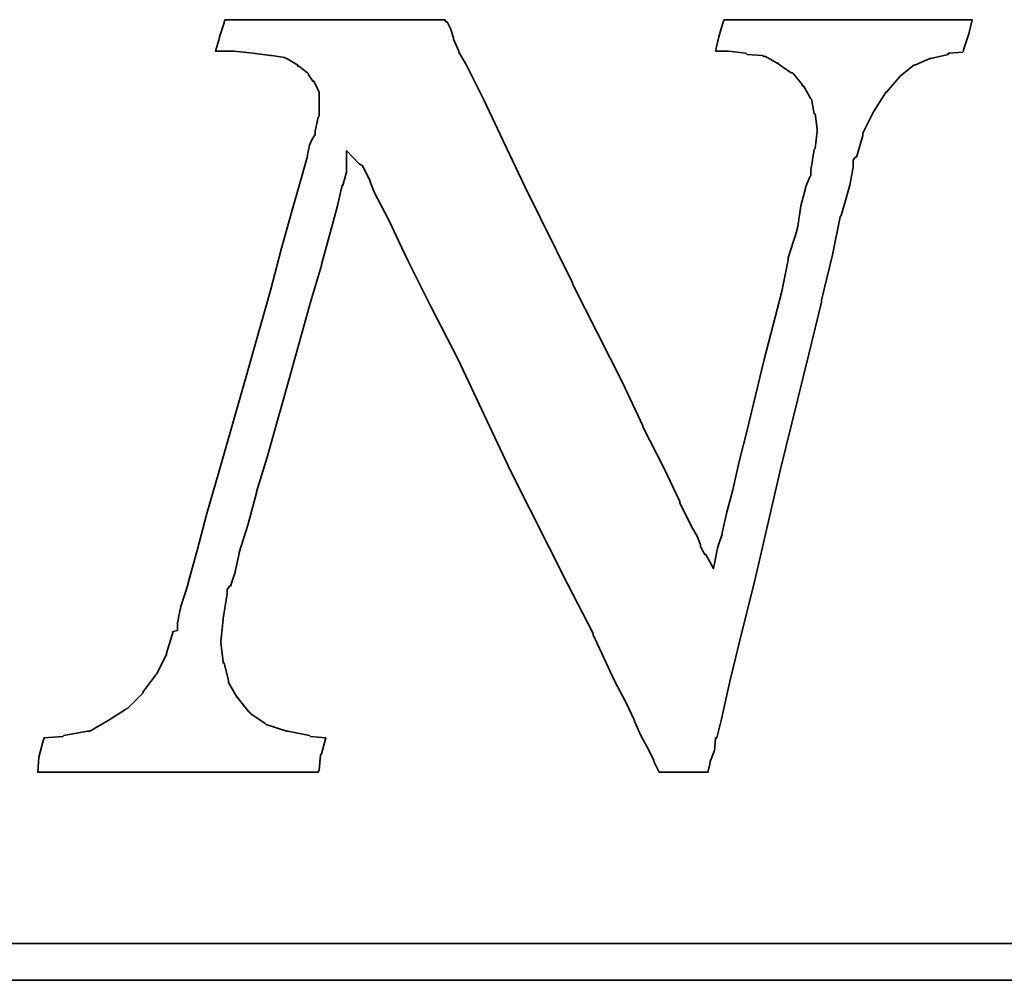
# Model space of a CAD drawing. Extents: x -237 to 233, y 63 to 161.
# Tile 47 of 49: x 208.07 to 210.85, y 109.81 to 112.53. Entities that reach past the tile are written whole.
import ezdxf

# ---------------------------------------------------------------- set-up
doc = ezdxf.new("R2010")
doc.units = 0
doc.header["$MEASUREMENT"] = 0
doc.layers.add('DIM', color=4, linetype='CONTINUOUS')
doc.layers.add('layer 1', color=7, linetype='CONTINUOUS')

# ---------------------------------------------------------------- blocks, each defined once
blk = doc.blocks.new('TBI MOTION logo(完整正式版)')
at = {"layer": 'layer 1', "color": 22, "lineweight": 35}
for points, knots in [([(58.92625, -7.91875), (58.92625, -7.91875), (58.58625, -7.89375), (58.58625, -7.89375), (58.58625, -7.89375), (58.58625, -7.89375), (58.56625, -7.87125), (58.56625, -7.87125), (58.56625, -7.87125), (58.56625, -7.87125), (58.08375, -7.77375), (58.08375, -7.77375), (58.08375, -7.77375), (58.08375, -7.77375), (58.06125, -7.77375), (58.06125, -7.77375), (58.06125, -7.77375), (58.06125, -7.77375), (57.62625, -7.63125), (57.62625, -7.63125), (57.62625, -7.63125), (57.62625, -7.63125), (57.60625, -7.63125), (57.60625, -7.63125), (57.60625, -7.63125), (57.60625, -7.63125), (57.58125, -7.60625), (57.58125, -7.60625), (57.58125, -7.60625), (57.58125, -7.60625), (57.26625, -7.38875), (57.26625, -7.38875), (57.26625, -7.38875), (57.26625, -7.38875), (57.24625, -7.36875), (57.24625, -7.36875), (57.24625, -7.36875), (57.24625, -7.36875), (57.22125, -7.34375), (57.22125, -7.34375), (57.22125, -7.34375), (57.22125, -7.34375), (56.98125, -7.05375), (56.98125, -7.05375), (56.98125, -7.05375), (56.98125, -7.05375), (56.98125, -7.02875), (56.98125, -7.02875), (56.98125, -7.02875), (56.98125, -7.02875), (56.95625, -7.02875), (56.95625, -7.02875), (56.95625, -7.02875), (56.95625, -7.02875), (56.76625, -6.69625), (56.76625, -6.69625), (56.76625, -6.69625), (56.76625, -6.69625), (56.76625, -6.67125), (56.76625, -6.67125), (56.76625, -6.67125), (56.76625, -6.67125), (56.76625, -6.64875), (56.76625, -6.64875), (56.76625, -6.64875), (56.76625, -6.64875), (56.67125, -6.26375), (56.67125, -6.26375), (56.67125, -6.26375), (56.67125, -6.26375), (56.64625, -6.26375), (56.64625, -6.26375), (56.64625, -6.26375), (56.64625, -6.26375), (56.64625, -6.23875), (56.64625, -6.23875), (56.64625, -6.23875), (56.64625, -6.23875), (56.59625, -5.80875), (56.59625, -5.80875), (56.59625, -5.80875), (56.59625, -5.80875), (56.59625, -5.78375), (56.59625, -5.78375), (56.59625, -5.78375), (56.59625, -5.78375), (56.64625, -5.30375), (56.64625, -5.30375), (56.64625, -5.30375), (56.64625, -5.30375), (56.64625, -5.27875), (56.64625, -5.27875), (56.64625, -5.27875), (56.64625, -5.27875), (56.74125, -4.72875), (56.74125, -4.72875), (56.74125, -4.72875), (56.74125, -4.72875), (56.74125, -4.67875), (56.74125, -4.67875), (56.74125, -4.67875), (56.74125, -4.67875), (56.74125, -4.63375), (56.74125, -4.63375), (56.74125, -4.63375), (56.74125, -4.63375), (56.79125, -4.55875), (56.79125, -4.55875), (56.79125, -4.55875), (56.79125, -4.55875), (56.81125, -4.55875), (56.81125, -4.55875), (56.81125, -4.55875), (56.81125, -4.55875), (56.91125, -4.27375), (56.91125, -4.27375), (56.91125, -4.27375), (56.91125, -4.27375), (57.00625, -3.83874), (57.00625, -3.83874), (57.00625, -3.83874), (57.00625, -3.83874), (57.00625, -3.81374), (57.00625, -3.81374), (57.00625, -3.81374), (57.00625, -3.81374), (57.19875, -3.21374), (57.19875, -3.21374), (57.19875, -3.21374), (57.19875, -3.21374), (57.38625, -2.49625), (57.38625, -2.49625), (57.38625, -2.49625), (57.38625, -2.49625), (57.38625, -2.47374), (57.38625, -2.47374), (57.38625, -2.47374), (57.38625, -2.47374), (57.62625, -1.70375), (57.62625, -1.70375), (57.62625, -1.70375), (57.62625, -1.70375), (58.10625, 0.00125), (58.10625, 0.00125), (58.10625, 0.00125), (58.10625, 0.00125), (58.58625, 1.72625), (58.58625, 1.72625), (58.58625, 1.72625), (58.58625, 1.72625), (58.82625, 2.54125), (58.82625, 2.54125), (58.82625, 2.54125), (58.82625, 2.54125), (58.82625, 2.56374), (58.82625, 2.56374), (58.82625, 2.56374), (58.82625, 2.56374), (59.02125, 3.26125), (59.02125, 3.26125), (59.02125, 3.26125), (59.02125, 3.26125), (59.18625, 3.86125), (59.18625, 3.86125), (59.18625, 3.86125), (59.18625, 3.86125), (59.28625, 4.31875), (59.28625, 4.31875), (59.28625, 4.31875), (59.28625, 4.31875), (59.30625, 4.31875), (59.30625, 4.31875), (59.30625, 4.31875), (59.30625, 4.31875), (59.30625, 4.34125), (59.30625, 4.34125), (59.30625, 4.34125), (59.30625, 4.34125), (59.38125, 4.60625), (59.38125, 4.60625), (59.38125, 4.60625), (59.38125, 4.60625), (59.38125, 4.65125), (59.38125, 4.65125), (59.38125, 4.65125), (59.38125, 4.65125), (59.38125, 5.08625), (59.38125, 5.08625), (59.38125, 5.08625), (59.38125, 5.08625), (59.66625, 4.79624), (59.66625, 4.79624), (59.66625, 4.79624), (59.66625, 4.79624), (59.74125, 4.75124), (59.74125, 4.75124), (59.74125, 4.75124), (59.74125, 4.75124), (59.74125, 4.72624), (59.74125, 4.72624), (59.74125, 4.72624), (59.74125, 4.72624), (59.76125, 4.70124), (59.76125, 4.70124), (59.76125, 4.70124), (59.76125, 4.70124), (59.81125, 4.60625), (59.81125, 4.60625), (59.81125, 4.60625), (59.81125, 4.60625), (59.90625, 4.41125), (59.90625, 4.41125), (59.90625, 4.41125), (59.90625, 4.41125), (59.90625, 4.39125), (59.90625, 4.39125), (59.90625, 4.39125), (59.90625, 4.39125), (60.00375, 4.15124), (60.00375, 4.15124), (60.00375, 4.15124), (60.00375, 4.15124), (60.14625, 3.88374), (60.14625, 3.88374), (60.14625, 3.88374), (60.14625, 3.88374), (60.34125, 3.50124), (60.34125, 3.50124), (60.34125, 3.50124), (60.34125, 3.50124), (60.53125, 3.09125), (60.53125, 3.09125), (60.53125, 3.09125), (60.53125, 3.09125), (60.74625, 2.63625), (60.74625, 2.63625), (60.74625, 2.63625), (60.74625, 2.63625), (61.25125, 1.63124), (61.25125, 1.63124), (61.25125, 1.63124), (61.25125, 1.63124), (61.85125, 0.47625), (61.85125, 0.47625), (61.85125, 0.47625), (61.85125, 0.47625), (63.02625, -2.01874), (63.02625, -2.01874), (63.02625, -2.01874), (63.02625, -2.01874), (64.27625, -4.51374), (64.27625, -4.51374), (64.27625, -4.51374), (64.27625, -4.51374), (64.85125, -5.61375), (64.85125, -5.61375), (64.85125, -5.61375), (64.85125, -5.61375), (64.85125, -5.64125), (64.85125, -5.64125), (64.85125, -5.64125), (64.85125, -5.64125), (65.32875, -6.67125), (65.32875, -6.67125), (65.32875, -6.67125), (65.32875, -6.67125), (65.57125, -7.12875), (65.57125, -7.12875), (65.57125, -7.12875), (65.57125, -7.12875), (65.76125, -7.53625), (65.76125, -7.53625), (65.76125, -7.53625), (65.76125, -7.53625), (65.76125, -7.55625), (65.76125, -7.55625), (65.76125, -7.55625), (65.76125, -7.55625), (65.90375, -7.87125), (65.90375, -7.87125), (65.90375, -7.87125), (65.90375, -7.87125), (66.07125, -8.18125), (66.07125, -8.18125), (66.07125, -8.18125), (66.07125, -8.18125), (66.19125, -8.42375), (66.19125, -8.42375), (66.19125, -8.42375), (66.19125, -8.42375), (66.19125, -8.44375), (66.19125, -8.44375), (66.19125, -8.44375), (66.19125, -8.44375), (66.29125, -8.63875), (66.29125, -8.63875), (66.29125, -8.63875), (66.29125, -8.63875), (66.31125, -8.68625), (66.31125, -8.68625), (66.31125, -8.68625), (66.31125, -8.68625), (66.38375, -8.68625), (66.38375, -8.68625), (66.38375, -8.68625), (66.38375, -8.68625), (66.84125, -8.68625), (66.84125, -8.68625), (66.84125, -8.68625), (66.84125, -8.68625), (67.29625, -8.68625), (67.29625, -8.68625), (67.29625, -8.68625), (67.29625, -8.68625), (67.36625, -8.68625), (67.36625, -8.68625), (67.36625, -8.68625), (67.36625, -8.68625), (67.39125, -8.68625), (67.39125, -8.68625), (67.39125, -8.68625), (67.39125, -8.68625), (67.44125, -8.46875), (67.44125, -8.46875), (67.44125, -8.46875), (67.44125, -8.46875), (67.44125, -8.44375), (67.44125, -8.44375), (67.44125, -8.44375), (67.44125, -8.44375), (67.53625, -8.20375), (67.53625, -8.20375), (67.53625, -8.20375), (67.53625, -8.20375), (67.56125, -7.94375), (67.56125, -7.94375), (67.56125, -7.94375), (67.56125, -7.94375), (67.56125, -7.91875), (67.56125, -7.91875), (67.56125, -7.91875), (67.56125, -7.91875), (67.58625, -7.91875), (67.58625, -7.91875), (67.58625, -7.91875), (67.58625, -7.91875), (67.68125, -7.53625), (67.68125, -7.53625), (67.68125, -7.53625), (67.68125, -7.53625), (67.87375, -6.67125), (67.87375, -6.67125), (67.87375, -6.67125), (67.87375, -6.67125), (68.13625, -5.61375), (68.13625, -5.61375), (68.13625, -5.61375), (68.13625, -5.61375), (68.42375, -4.46374), (68.42375, -4.46374), (68.42375, -4.46374), (68.42375, -4.46374), (68.99875, -1.96874), (68.99875, -1.96874), (68.99875, -1.96874), (68.99875, -1.96874), (69.62625, 0.57625), (69.62625, 0.57625), (69.62625, 0.57625), (69.62625, 0.57625), (69.91125, 1.72625), (69.91125, 1.72625), (69.91125, 1.72625), (69.91125, 1.72625), (69.91125, 1.77625), (69.91125, 1.77625), (69.91125, 1.77625), (69.91125, 1.77625), (70.15125, 2.78124), (70.15125, 2.78124), (70.15125, 2.78124), (70.15125, 2.78124), (70.32125, 3.62125), (70.32125, 3.62125), (70.32125, 3.62125), (70.32125, 3.62125), (70.34125, 3.64625), (70.34125, 3.64625), (70.34125, 3.64625), (70.34125, 3.64625), (70.44125, 3.98125), (70.44125, 3.98125), (70.44125, 3.98125), (70.44125, 3.98125), (70.53625, 4.31875), (70.53625, 4.31875), (70.53625, 4.31875), (70.53625, 4.31875), (70.58125, 4.55875), (70.58125, 4.55875), (70.58125, 4.55875), (70.58125, 4.55875), (70.60625, 4.72624), (70.60625, 4.72624), (70.60625, 4.72624), (70.60625, 4.72624), (70.60625, 4.79624), (70.60625, 4.79624), (70.60625, 4.79624), (70.60625, 4.79624), (70.60625, 4.87125), (70.60625, 4.87125), (70.60625, 4.87125), (70.60625, 4.87125), (70.65625, 4.94125), (70.65625, 4.94125), (70.65625, 4.94125), (70.65625, 4.94125), (70.68125, 4.94125), (70.68125, 4.94125), (70.68125, 4.94125), (70.68125, 4.94125), (70.82125, 5.42125), (70.82125, 5.42125), (70.82125, 5.42125), (70.82125, 5.42125), (70.82125, 5.44625), (70.82125, 5.44625), (70.82125, 5.44625), (70.82125, 5.44625), (70.82125, 5.47125), (70.82125, 5.47125), (70.82125, 5.47125), (70.82125, 5.47125), (71.06125, 5.94625), (71.06125, 5.94625), (71.06125, 5.94625), (71.06125, 5.94625), (71.30125, 6.33124), (71.30125, 6.33124), (71.30125, 6.33124), (71.30125, 6.33124), (71.32625, 6.35625), (71.32625, 6.35625), (71.32625, 6.35625), (71.32625, 6.35625), (71.32625, 6.38124), (71.32625, 6.38124), (71.32625, 6.38124), (71.32625, 6.38124), (71.35125, 6.38124), (71.35125, 6.38124), (71.35125, 6.38124), (71.35125, 6.38124), (71.66125, 6.74125), (71.66125, 6.74125), (71.66125, 6.74125), (71.66125, 6.74125), (71.68625, 6.76625), (71.68625, 6.76625), (71.68625, 6.76625), (71.68625, 6.76625), (71.92625, 6.95624), (71.92625, 6.95624), (71.92625, 6.95624), (71.92625, 6.95624), (71.95125, 6.98125), (71.95125, 6.98125), (71.95125, 6.98125), (71.95125, 6.98125), (71.97625, 6.98125), (71.97625, 6.98125), (71.97625, 6.98125), (71.97625, 6.98125), (72.31125, 7.12624), (72.31125, 7.12624), (72.31125, 7.12624), (72.31125, 7.12624), (72.33375, 7.12624), (72.33375, 7.12624), (72.33375, 7.12624), (72.33375, 7.12624), (72.71625, 7.21875), (72.71625, 7.21875), (72.71625, 7.21875), (72.71625, 7.21875), (72.71625, 7.24624), (72.71625, 7.24624), (72.71625, 7.24624), (72.71625, 7.24624), (72.74125, 7.24624), (72.74125, 7.24624), (72.74125, 7.24624), (72.74125, 7.24624), (73.03124, 7.26624), (73.03124, 7.26624), (73.03124, 7.26624), (73.03124, 7.26624), (73.05375, 7.29125), (73.05375, 7.29125), (73.05375, 7.29125), (73.05375, 7.29125), (73.05375, 7.31625), (73.05375, 7.31625), (73.05375, 7.31625), (73.05375, 7.31625), (73.17625, 7.67625), (73.17625, 7.67625), (73.17625, 7.67625), (73.17625, 7.67625), (73.24625, 7.98625), (73.24625, 7.98625), (73.24625, 7.98625), (73.24625, 7.98625), (73.19625, 7.98625), (73.19625, 7.98625), (73.19625, 7.98625), (73.19625, 7.98625), (72.93625, 7.98625), (72.93625, 7.98625), (72.93625, 7.98625), (72.93625, 7.98625), (72.55125, 7.98625), (72.55125, 7.98625), (72.55125, 7.98625), (72.55125, 7.98625), (72.09625, 7.98625), (72.09625, 7.98625), (72.09625, 7.98625), (72.09625, 7.98625), (71.64125, 7.98625), (71.64125, 7.98625), (71.64125, 7.98625), (71.64125, 7.98625), (70.53625, 7.98625), (70.53625, 7.98625), (70.53625, 7.98625), (70.53625, 7.98625), (69.47875, 7.98625), (69.47875, 7.98625), (69.47875, 7.98625), (69.47875, 7.98625), (68.95125, 7.98625), (68.95125, 7.98625), (68.95125, 7.98625), (68.95125, 7.98625), (68.52125, 7.98625), (68.52125, 7.98625), (68.52125, 7.98625), (68.52125, 7.98625), (68.13625, 7.98625), (68.13625, 7.98625), (68.13625, 7.98625), (68.13625, 7.98625), (67.87375, 7.98625), (67.87375, 7.98625), (67.87375, 7.98625), (67.87375, 7.98625), (67.75125, 7.98625), (67.75125, 7.98625), (67.75125, 7.98625), (67.75125, 7.98625), (67.72625, 7.94125), (67.72625, 7.94125), (67.72625, 7.94125), (67.72625, 7.94125), (67.63125, 7.60625), (67.63125, 7.60625), (67.63125, 7.60625), (67.63125, 7.60625), (67.56125, 7.29125), (67.56125, 7.29125), (67.56125, 7.29125), (67.56125, 7.29125), (67.72625, 7.29125), (67.72625, 7.29125), (67.72625, 7.29125), (67.72625, 7.29125), (67.82625, 7.29125), (67.82625, 7.29125), (67.82625, 7.29125), (67.82625, 7.29125), (67.84625, 7.29125), (67.84625, 7.29125), (67.84625, 7.29125), (67.84625, 7.29125), (68.23125, 7.24624), (68.23125, 7.24624), (68.23125, 7.24624), (68.23125, 7.24624), (68.25875, 7.21875), (68.25875, 7.21875), (68.25875, 7.21875), (68.25875, 7.21875), (68.59125, 7.19624), (68.59125, 7.19624), (68.59125, 7.19624), (68.59125, 7.19624), (68.64125, 7.17125), (68.64125, 7.17125), (68.64125, 7.17125), (68.64125, 7.17125), (68.66625, 7.17125), (68.66625, 7.17125), (68.66625, 7.17125), (68.66625, 7.17125), (68.92625, 7.02624), (68.92625, 7.02624), (68.92625, 7.02624), (68.92625, 7.02624), (68.95125, 7.02624), (68.95125, 7.02624), (68.95125, 7.02624), (68.95125, 7.02624), (68.95125, 7.00624), (68.95125, 7.00624), (68.95125, 7.00624), (68.95125, 7.00624), (69.23875, 6.81125), (69.23875, 6.81125), (69.23875, 6.81125), (69.23875, 6.81125), (69.26625, 6.81125), (69.26625, 6.81125), (69.26625, 6.81125), (69.26625, 6.81125), (69.28625, 6.78625), (69.28625, 6.78625), (69.28625, 6.78625), (69.28625, 6.78625), (69.47875, 6.54875), (69.47875, 6.54875), (69.47875, 6.54875), (69.47875, 6.54875), (69.47875, 6.52375), (69.47875, 6.52375), (69.47875, 6.52375), (69.47875, 6.52375), (69.50625, 6.52375), (69.50625, 6.52375), (69.50625, 6.52375), (69.50625, 6.52375), (69.67125, 6.23625), (69.67125, 6.23625), (69.67125, 6.23625), (69.67125, 6.23625), (69.69375, 6.21125), (69.69375, 6.21125), (69.69375, 6.21125), (69.69375, 6.21125), (69.69375, 6.18625), (69.69375, 6.18625), (69.69375, 6.18625), (69.69375, 6.18625), (69.74625, 5.89875), (69.74625, 5.89875), (69.74625, 5.89875), (69.74625, 5.89875), (69.76625, 5.89875), (69.76625, 5.89875), (69.76625, 5.89875), (69.76625, 5.89875), (69.81375, 5.56625), (69.81375, 5.56625), (69.81375, 5.56625), (69.81375, 5.56625), (69.81375, 5.54125), (69.81375, 5.54125), (69.81375, 5.54125), (69.81375, 5.54125), (69.81375, 5.51625), (69.81375, 5.51625), (69.81375, 5.51625), (69.81375, 5.51625), (69.76625, 5.13125), (69.76625, 5.13125), (69.76625, 5.13125), (69.76625, 5.13125), (69.74625, 5.10874), (69.74625, 5.10874), (69.74625, 5.10874), (69.74625, 5.10874), (69.67125, 4.65125), (69.67125, 4.65125), (69.67125, 4.65125), (69.67125, 4.65125), (69.67125, 4.55875), (69.67125, 4.55875), (69.67125, 4.55875), (69.67125, 4.55875), (69.67125, 4.53125), (69.67125, 4.53125), (69.67125, 4.53125), (69.67125, 4.53125), (69.64625, 4.50874), (69.64625, 4.50874), (69.64625, 4.50874), (69.64625, 4.50874), (69.55125, 4.27125), (69.55125, 4.27125), (69.55125, 4.27125), (69.55125, 4.27125), (69.55125, 4.24625), (69.55125, 4.24625), (69.55125, 4.24625), (69.55125, 4.24625), (69.45375, 3.86125), (69.45375, 3.86125), (69.45375, 3.86125), (69.45375, 3.86125), (69.38625, 3.40624), (69.38625, 3.40624), (69.38625, 3.40624), (69.38625, 3.40624), (69.35875, 3.33125), (69.35875, 3.33125), (69.35875, 3.33125), (69.35875, 3.33125), (69.35875, 3.30875), (69.35875, 3.30875), (69.35875, 3.30875), (69.35875, 3.30875), (69.16625, 2.71125), (69.16625, 2.71125), (69.16625, 2.71125), (69.16625, 2.71125), (69.16625, 2.66375), (69.16625, 2.66375), (69.16625, 2.66375), (69.16625, 2.66375), (69.02625, 1.96374), (69.02625, 1.96374), (69.02625, 1.96374), (69.02625, 1.96374), (68.64125, 0.45624), (68.64125, 0.45624), (68.64125, 0.45624), (68.64125, 0.45624), (68.25875, -1.10625), (68.25875, -1.10625), (68.25875, -1.10625), (68.25875, -1.10625), (68.08625, -1.80125), (68.08625, -1.80125), (68.08625, -1.80125), (68.08625, -1.80125), (67.94625, -2.42625), (67.94625, -2.42625), (67.94625, -2.42625), (67.94625, -2.42625), (67.80125, -2.95375), (67.80125, -2.95375), (67.80125, -2.95375), (67.80125, -2.95375), (67.70625, -3.38375), (67.70625, -3.38375), (67.70625, -3.38375), (67.70625, -3.38375), (67.70625, -3.40875), (67.70625, -3.40875), (67.70625, -3.40875), (67.70625, -3.40875), (67.63125, -3.62375), (67.63125, -3.62375), (67.63125, -3.62375), (67.63125, -3.62375), (67.60625, -3.72125), (67.60625, -3.72125), (67.60625, -3.72125), (67.60625, -3.72125), (67.51125, -4.17375), (67.51125, -4.17375), (67.51125, -4.17375), (67.51125, -4.17375), (67.34625, -3.86374), (67.34625, -3.86374), (67.34625, -3.86374), (67.34625, -3.86374), (67.32125, -3.86374), (67.32125, -3.86374), (67.32125, -3.86374), (67.32125, -3.86374), (67.27125, -3.76874), (67.27125, -3.76874), (67.27125, -3.76874), (67.27125, -3.76874), (67.22625, -3.67374), (67.22625, -3.67374), (67.22625, -3.67374), (67.22625, -3.67374), (67.22625, -3.64875), (67.22625, -3.64875), (67.22625, -3.64875), (67.22625, -3.64875), (67.15125, -3.45375), (67.15125, -3.45375), (67.15125, -3.45375), (67.15125, -3.45375), (67.05625, -3.28875), (67.05625, -3.28875), (67.05625, -3.28875), (67.05625, -3.28875), (66.91125, -3.00125), (66.91125, -3.00125), (66.91125, -3.00125), (66.91125, -3.00125), (66.77125, -2.71375), (66.77125, -2.71375), (66.77125, -2.71375), (66.77125, -2.71375), (66.77125, -2.68875), (66.77125, -2.68875), (66.77125, -2.68875), (66.77125, -2.68875), (66.41125, -1.94374), (66.41125, -1.94374), (66.41125, -1.94374), (66.41125, -1.94374), (65.95125, -1.03375), (65.95125, -1.03375), (65.95125, -1.03375), (65.95125, -1.03375), (65.95125, -1.00875), (65.95125, -1.00875), (65.95125, -1.00875), (65.95125, -1.00875), (65.49625, -0.04874), (65.49625, -0.04874), (65.49625, -0.04874), (65.49625, -0.04874), (64.39375, 2.13624), (64.39375, 2.13624), (64.39375, 2.13624), (64.39375, 2.13624), (64.39375, 2.15624), (64.39375, 2.15624), (64.39375, 2.15624), (64.39375, 2.15624), (63.33625, 4.29125), (63.33625, 4.29125), (63.33625, 4.29125), (63.33625, 4.29125), (62.85625, 5.30125), (62.85625, 5.30125), (62.85625, 5.30125), (62.85625, 5.30125), (62.42625, 6.21125), (62.42625, 6.21125), (62.42625, 6.21125), (62.42625, 6.21125), (62.04125, 6.98125), (62.04125, 6.98125), (62.04125, 6.98125), (62.04125, 6.98125), (61.87375, 7.26624), (61.87375, 7.26624), (61.87375, 7.26624), (61.87375, 7.26624), (61.87375, 7.29125), (61.87375, 7.29125), (61.87375, 7.29125), (61.87375, 7.29125), (61.75625, 7.55625), (61.75625, 7.55625), (61.75625, 7.55625), (61.75625, 7.55625), (61.75625, 7.58124), (61.75625, 7.58124), (61.75625, 7.58124), (61.75625, 7.58124), (61.68375, 7.79375), (61.68375, 7.79375), (61.68375, 7.79375), (61.68375, 7.79375), (61.61125, 7.94125), (61.61125, 7.94125), (61.61125, 7.94125), (61.61125, 7.94125), (61.58625, 7.94125), (61.58625, 7.94125), (61.58625, 7.94125), (61.58625, 7.94125), (61.56375, 7.98625), (61.56375, 7.98625), (61.56375, 7.98625), (61.56375, 7.98625), (61.41875, 7.98625), (61.41875, 7.98625), (61.41875, 7.98625), (61.41875, 7.98625), (61.18125, 7.98625), (61.18125, 7.98625), (61.18125, 7.98625), (61.18125, 7.98625), (60.84125, 7.98625), (60.84125, 7.98625), (60.84125, 7.98625), (60.84125, 7.98625), (60.02625, 7.98625), (60.02625, 7.98625), (60.02625, 7.98625), (60.02625, 7.98625), (59.11625, 7.98625), (59.11625, 7.98625), (59.11625, 7.98625), (59.11625, 7.98625), (58.15625, 7.98625), (58.15625, 7.98625), (58.15625, 7.98625), (58.15625, 7.98625), (57.34125, 7.98625), (57.34125, 7.98625), (57.34125, 7.98625), (57.34125, 7.98625), (57.00625, 7.98625), (57.00625, 7.98625), (57.00625, 7.98625), (57.00625, 7.98625), (56.76625, 7.98625), (56.76625, 7.98625), (56.76625, 7.98625), (56.76625, 7.98625), (56.69125, 7.98625), (56.69125, 7.98625), (56.69125, 7.98625), (56.69125, 7.98625), (56.67125, 7.94125), (56.67125, 7.94125), (56.67125, 7.94125), (56.67125, 7.94125), (56.67125, 7.91625), (56.67125, 7.91625), (56.67125, 7.91625), (56.67125, 7.91625), (56.57125, 7.60625), (56.57125, 7.60625), (56.57125, 7.60625), (56.57125, 7.60625), (56.57125, 7.58124), (56.57125, 7.58124), (56.57125, 7.58124), (56.57125, 7.58124), (56.47625, 7.29125), (56.47625, 7.29125), (56.47625, 7.29125), (56.47625, 7.29125), (56.57125, 7.29125), (56.57125, 7.29125), (56.57125, 7.29125), (56.57125, 7.29125), (56.76625, 7.29125), (56.76625, 7.29125), (56.76625, 7.29125), (56.76625, 7.29125), (56.86125, 7.29125), (56.86125, 7.29125), (56.86125, 7.29125), (56.86125, 7.29125), (56.88625, 7.29125), (56.88625, 7.29125), (56.88625, 7.29125), (56.88625, 7.29125), (57.31625, 7.24624), (57.31625, 7.24624), (57.31625, 7.24624), (57.31625, 7.24624), (57.70125, 7.19624), (57.70125, 7.19624), (57.70125, 7.19624), (57.70125, 7.19624), (57.72625, 7.19624), (57.72625, 7.19624), (57.72625, 7.19624), (57.72625, 7.19624), (58.01125, 7.14624), (58.01125, 7.14624), (58.01125, 7.14624), (58.01125, 7.14624), (58.03625, 7.12624), (58.03625, 7.12624), (58.03625, 7.12624), (58.03625, 7.12624), (58.06125, 7.12624), (58.06125, 7.12624), (58.06125, 7.12624), (58.06125, 7.12624), (58.30125, 6.98125), (58.30125, 6.98125), (58.30125, 6.98125), (58.30125, 6.98125), (58.30125, 6.95624), (58.30125, 6.95624), (58.30125, 6.95624), (58.30125, 6.95624), (58.32375, 6.95624), (58.32375, 6.95624), (58.32375, 6.95624), (58.32375, 6.95624), (58.51625, 6.81125), (58.51625, 6.81125), (58.51625, 6.81125), (58.51625, 6.81125), (58.54125, 6.78625), (58.54125, 6.78625), (58.54125, 6.78625), (58.54125, 6.78625), (58.54125, 6.76625), (58.54125, 6.76625), (58.54125, 6.76625), (58.54125, 6.76625), (58.63625, 6.62124), (58.63625, 6.62124), (58.63625, 6.62124), (58.63625, 6.62124), (58.65875, 6.62124), (58.65875, 6.62124), (58.65875, 6.62124), (58.65875, 6.62124), (58.75625, 6.42625), (58.75625, 6.42625), (58.75625, 6.42625), (58.75625, 6.42625), (58.77875, 6.38124), (58.77875, 6.38124), (58.77875, 6.38124), (58.77875, 6.38124), (58.77875, 6.33124), (58.77875, 6.33124), (58.77875, 6.33124), (58.77875, 6.33124), (58.77875, 6.09125), (58.77875, 6.09125), (58.77875, 6.09125), (58.77875, 6.09125), (58.77875, 5.85125), (58.77875, 5.85125), (58.77875, 5.85125), (58.77875, 5.85125), (58.75625, 5.82625), (58.75625, 5.82625), (58.75625, 5.82625), (58.75625, 5.82625), (58.68625, 5.51625), (58.68625, 5.51625), (58.68625, 5.51625), (58.68625, 5.51625), (58.68625, 5.47125), (58.68625, 5.47125), (58.68625, 5.47125), (58.68625, 5.47125), (58.68625, 5.44625), (58.68625, 5.44625), (58.68625, 5.44625), (58.68625, 5.44625), (58.65875, 5.39625), (58.65875, 5.39625), (58.65875, 5.39625), (58.65875, 5.39625), (58.61125, 5.32624), (58.61125, 5.32624), (58.61125, 5.32624), (58.61125, 5.32624), (58.56625, 5.20375), (58.56625, 5.20375), (58.56625, 5.20375), (58.56625, 5.20375), (58.51625, 4.99125), (58.51625, 4.99125), (58.51625, 4.99125), (58.51625, 4.99125), (58.51625, 4.96625), (58.51625, 4.96625), (58.51625, 4.96625), (58.51625, 4.96625), (58.37125, 4.43625), (58.37125, 4.43625), (58.37125, 4.43625), (58.37125, 4.43625), (58.18125, 3.76625), (58.18125, 3.76625), (58.18125, 3.76625), (58.18125, 3.76625), (57.94125, 2.92624), (57.94125, 2.92624), (57.94125, 2.92624), (57.94125, 2.92624), (57.70125, 1.98874), (57.70125, 1.98874), (57.70125, 1.98874), (57.70125, 1.98874), (57.12625, -0.02374), (57.12625, -0.02374), (57.12625, -0.02374), (57.12625, -0.02374), (56.55125, -2.03875), (56.55125, -2.03875), (56.55125, -2.03875), (56.55125, -2.03875), (56.28625, -2.95375), (56.28625, -2.95375), (56.28625, -2.95375), (56.28625, -2.95375), (56.07125, -3.76874), (56.07125, -3.76874), (56.07125, -3.76874), (56.07125, -3.76874), (55.87625, -4.48874), (55.87625, -4.48874), (55.87625, -4.48874), (55.87625, -4.48874), (55.87625, -4.51374), (55.87625, -4.51374), (55.87625, -4.51374), (55.87625, -4.51374), (55.71125, -5.01625), (55.71125, -5.01625), (55.71125, -5.01625), (55.71125, -5.01625), (55.66125, -5.25375), (55.66125, -5.25375), (55.66125, -5.25375), (55.66125, -5.25375), (55.66125, -5.27875), (55.66125, -5.27875), (55.66125, -5.27875), (55.66125, -5.27875), (55.63625, -5.37375), (55.63625, -5.37375), (55.63625, -5.37375), (55.63625, -5.37375), (55.63625, -5.42375), (55.63625, -5.42375), (55.63625, -5.42375), (55.63625, -5.42375), (55.63625, -5.54125), (55.63625, -5.54125), (55.63625, -5.54125), (55.63625, -5.54125), (55.54125, -5.56875), (55.54125, -5.56875), (55.54125, -5.56875), (55.54125, -5.56875), (55.39625, -6.04875), (55.39625, -6.04875), (55.39625, -6.04875), (55.39625, -6.04875), (55.39625, -6.06875), (55.39625, -6.06875), (55.39625, -6.06875), (55.39625, -6.06875), (55.18125, -6.50375), (55.18125, -6.50375), (55.18125, -6.50375), (55.18125, -6.50375), (55.15625, -6.52875), (55.15625, -6.52875), (55.15625, -6.52875), (55.15625, -6.52875), (54.86875, -6.91125), (54.86875, -6.91125), (54.86875, -6.91125), (54.86875, -6.91125), (54.86875, -6.93375), (54.86875, -6.93375), (54.86875, -6.93375), (54.86875, -6.93375), (54.53125, -7.26875), (54.53125, -7.26875), (54.53125, -7.26875), (54.53125, -7.26875), (54.51125, -7.26875), (54.51125, -7.26875), (54.51125, -7.26875), (54.51125, -7.26875), (54.48625, -7.29625), (54.48625, -7.29625), (54.48625, -7.29625), (54.48625, -7.29625), (54.10375, -7.53625), (54.10375, -7.53625), (54.10375, -7.53625), (54.10375, -7.53625), (53.69625, -7.77375), (53.69625, -7.77375), (53.69625, -7.77375), (53.69625, -7.77375), (53.67125, -7.77375), (53.67125, -7.77375), (53.67125, -7.77375), (53.67125, -7.77375), (53.64625, -7.77375), (53.64625, -7.77375), (53.64625, -7.77375), (53.64625, -7.77375), (53.11625, -7.87125), (53.11625, -7.87125), (53.11625, -7.87125), (53.11625, -7.87125), (53.09625, -7.89375), (53.09625, -7.89375), (53.09625, -7.89375), (53.09625, -7.89375), (52.68625, -7.91875), (52.68625, -7.91875), (52.68625, -7.91875), (52.68625, -7.91875), (52.66125, -7.99125), (52.66125, -7.99125), (52.66125, -7.99125), (52.66125, -7.99125), (52.56625, -8.34875), (52.56625, -8.34875), (52.56625, -8.34875), (52.56625, -8.34875), (52.54125, -8.68625), (52.54125, -8.68625), (52.54125, -8.68625), (52.54125, -8.68625), (52.58875, -8.68625), (52.58875, -8.68625), (52.58875, -8.68625), (52.58875, -8.68625), (52.87625, -8.68625), (52.87625, -8.68625), (52.87625, -8.68625), (52.87625, -8.68625), (53.33625, -8.68625), (53.33625, -8.68625), (53.33625, -8.68625), (53.33625, -8.68625), (53.79125, -8.68625), (53.79125, -8.68625), (53.79125, -8.68625), (53.79125, -8.68625), (54.36625, -8.68625), (54.36625, -8.68625), (54.36625, -8.68625), (54.36625, -8.68625), (55.59125, -8.68625), (55.59125, -8.68625), (55.59125, -8.68625), (55.59125, -8.68625), (56.76625, -8.68625), (56.76625, -8.68625), (56.76625, -8.68625), (56.76625, -8.68625), (57.34125, -8.68625), (57.34125, -8.68625), (57.34125, -8.68625), (57.34125, -8.68625), (57.82125, -8.68625), (57.82125, -8.68625), (57.82125, -8.68625), (57.82125, -8.68625), (58.25125, -8.68625), (58.25125, -8.68625), (58.25125, -8.68625), (58.25125, -8.68625), (58.58625, -8.68625), (58.58625, -8.68625), (58.58625, -8.68625), (58.58625, -8.68625), (58.75625, -8.68625), (58.75625, -8.68625), (58.75625, -8.68625), (58.75625, -8.68625), (58.77875, -8.63875), (58.77875, -8.63875), (58.77875, -8.63875), (58.77875, -8.63875), (58.80625, -8.30375), (58.80625, -8.30375), (58.80625, -8.30375), (58.80625, -8.30375), (58.82625, -8.27875), (58.82625, -8.27875), (58.82625, -8.27875), (58.82625, -8.27875), (58.92625, -7.91875), (58.92625, -7.91875)], [0, 0, 0, 0, 0.003125, 0.003125, 0.003125, 0.003125, 0.00625, 0.00625, 0.00625, 0.00625, 0.009375, 0.009375, 0.009375, 0.009375, 0.0125, 0.0125, 0.0125, 0.0125, 0.015625, 0.015625, 0.015625, 0.015625, 0.01875, 0.01875, 0.01875, 0.01875, 0.021875, 0.021875, 0.021875, 0.021875, 0.025, 0.025, 0.025, 0.025, 0.028125, 0.028125, 0.028125, 0.028125, 0.03125, 0.03125, 0.03125, 0.03125, 0.034375, 0.034375, 0.034375, 0.034375, 0.0375, 0.0375, 0.0375, 0.0375, 0.040625, 0.040625, 0.040625, 0.040625, 0.04375, 0.04375, 0.04375, 0.04375, 0.046875, 0.046875, 0.046875, 0.046875, 0.05, 0.05, 0.05, 0.05, 0.053125, 0.053125, 0.053125, 0.053125, 0.05625, 0.05625, 0.05625, 0.05625, 0.059375, 0.059375, 0.059375, 0.059375, 0.0625, 0.0625, 0.0625, 0.0625, 0.065625, 0.065625, 0.065625, 0.065625, 0.06875, 0.06875, 0.06875, 0.06875, 0.071875, 0.071875, 0.071875, 0.071875, 0.075, 0.075, 0.075, 0.075, 0.078125, 0.078125, 0.078125, 0.078125, 0.08125, 0.08125, 0.08125, 0.08125, 0.084375, 0.084375, 0.084375, 0.084375, 0.0875, 0.0875, 0.0875, 0.0875, 0.090625, 0.090625, 0.090625, 0.090625, 0.09375, 0.09375, 0.09375, 0.09375, 0.096875, 0.096875, 0.096875, 0.096875, 0.1, 0.1, 0.1, 0.1, 0.103125, 0.103125, 0.103125, 0.103125, 0.10625, 0.10625, 0.10625, 0.10625, 0.109375, 0.109375, 0.109375, 0.109375, 0.1125, 0.1125, 0.1125, 0.1125, 0.115625, 0.115625, 0.115625, 0.115625, 0.11875, 0.11875, 0.11875, 0.11875, 0.121875, 0.121875, 0.121875, 0.121875, 0.125, 0.125, 0.125, 0.125, 0.128125, 0.128125, 0.128125, 0.128125, 0.13125, 0.13125, 0.13125, 0.13125, 0.134375, 0.134375, 0.134375, 0.134375, 0.1375, 0.1375, 0.1375, 0.1375, 0.140625, 0.140625, 0.140625, 0.140625, 0.14375, 0.14375, 0.14375, 0.14375, 0.146875, 0.146875, 0.146875, 0.146875, 0.15, 0.15, 0.15, 0.15, 0.153125, 0.153125, 0.153125, 0.153125, 0.15625, 0.15625, 0.15625, 0.15625, 0.159375, 0.159375, 0.159375, 0.159375, 0.1625, 0.1625, 0.1625, 0.1625, 0.165625, 0.165625, 0.165625, 0.165625, 0.16875, 0.16875, 0.16875, 0.16875, 0.171875, 0.171875, 0.171875, 0.171875, 0.175, 0.175, 0.175, 0.175, 0.178125, 0.178125, 0.178125, 0.178125, 0.18125, 0.18125, 0.18125, 0.18125, 0.184375, 0.184375, 0.184375, 0.184375, 0.1875, 0.1875, 0.1875, 0.1875, 0.190625, 0.190625, 0.190625, 0.190625, 0.19375, 0.19375, 0.19375, 0.19375, 0.196875, 0.196875, 0.196875, 0.196875, 0.2, 0.2, 0.2, 0.2, 0.203125, 0.203125, 0.203125, 0.203125, 0.20625, 0.20625, 0.20625, 0.20625, 0.209375, 0.209375, 0.209375, 0.209375, 0.2125, 0.2125, 0.2125, 0.2125, 0.215625, 0.215625, 0.215625, 0.215625, 0.21875, 0.21875, 0.21875, 0.21875, 0.221875, 0.221875, 0.221875, 0.221875, 0.225, 0.225, 0.225, 0.225, 0.228125, 0.228125, 0.228125, 0.228125, 0.23125, 0.23125, 0.23125, 0.23125, 0.234375, 0.234375, 0.234375, 0.234375, 0.2375, 0.2375, 0.2375, 0.2375, 0.240625, 0.240625, 0.240625, 0.240625, 0.24375, 0.24375, 0.24375, 0.24375, 0.246875, 0.246875, 0.246875, 0.246875, 0.25, 0.25, 0.25, 0.25, 0.253125, 0.253125, 0.253125, 0.253125, 0.25625, 0.25625, 0.25625, 0.25625, 0.259375, 0.259375, 0.259375, 0.259375, 0.2625, 0.2625, 0.2625, 0.2625, 0.265625, 0.265625, 0.265625, 0.265625, 0.26875, 0.26875, 0.26875, 0.26875, 0.271875, 0.271875, 0.271875, 0.271875, 0.275, 0.275, 0.275, 0.275, 0.278125, 0.278125, 0.278125, 0.278125, 0.28125, 0.28125, 0.28125, 0.28125, 0.284375, 0.284375, 0.284375, 0.284375, 0.2875, 0.2875, 0.2875, 0.2875, 0.290625, 0.290625, 0.290625, 0.290625, 0.29375, 0.29375, 0.29375, 0.29375, 0.296875, 0.296875, 0.296875, 0.296875, 0.3, 0.3, 0.3, 0.3, 0.303125, 0.303125, 0.303125, 0.303125, 0.30625, 0.30625, 0.30625, 0.30625, 0.309375, 0.309375, 0.309375, 0.309375, 0.3125, 0.3125, 0.3125, 0.3125, 0.315625, 0.315625, 0.315625, 0.315625, 0.31875, 0.31875, 0.31875, 0.31875, 0.321875, 0.321875, 0.321875, 0.321875, 0.325, 0.325, 0.325, 0.325, 0.328125, 0.328125, 0.328125, 0.328125, 0.33125, 0.33125, 0.33125, 0.33125, 0.334375, 0.334375, 0.334375, 0.334375, 0.3375, 0.3375, 0.3375, 0.3375, 0.340625, 0.340625, 0.340625, 0.340625, 0.34375, 0.34375, 0.34375, 0.34375, 0.346875, 0.346875, 0.346875, 0.346875, 0.35, 0.35, 0.35, 0.35, 0.353125, 0.353125, 0.353125, 0.353125, 0.35625, 0.35625, 0.35625, 0.35625, 0.359375, 0.359375, 0.359375, 0.359375, 0.3625, 0.3625, 0.3625, 0.3625, 0.365625, 0.365625, 0.365625, 0.365625, 0.36875, 0.36875, 0.36875, 0.36875, 0.371875, 0.371875, 0.371875, 0.371875, 0.375, 0.375, 0.375, 0.375, 0.378125, 0.378125, 0.378125, 0.378125, 0.38125, 0.38125, 0.38125, 0.38125, 0.384375, 0.384375, 0.384375, 0.384375, 0.3875, 0.3875, 0.3875, 0.3875, 0.390625, 0.390625, 0.390625, 0.390625, 0.39375, 0.39375, 0.39375, 0.39375, 0.396875, 0.396875, 0.396875, 0.396875, 0.4, 0.4, 0.4, 0.4, 0.403125, 0.403125, 0.403125, 0.403125, 0.40625, 0.40625, 0.40625, 0.40625, 0.409375, 0.409375, 0.409375, 0.409375, 0.4125, 0.4125, 0.4125, 0.4125, 0.415625, 0.415625, 0.415625, 0.415625, 0.41875, 0.41875, 0.41875, 0.41875, 0.421875, 0.421875, 0.421875, 0.421875, 0.425, 0.425, 0.425, 0.425, 0.428125, 0.428125, 0.428125, 0.428125, 0.43125, 0.43125, 0.43125, 0.43125, 0.434375, 0.434375, 0.434375, 0.434375, 0.4375, 0.4375, 0.4375, 0.4375, 0.440625, 0.440625, 0.440625, 0.440625, 0.44375, 0.44375, 0.44375, 0.44375, 0.446875, 0.446875, 0.446875, 0.446875, 0.45, 0.45, 0.45, 0.45, 0.453125, 0.453125, 0.453125, 0.453125, 0.45625, 0.45625, 0.45625, 0.45625, 0.459375, 0.459375, 0.459375, 0.459375, 0.4625, 0.4625, 0.4625, 0.4625, 0.465625, 0.465625, 0.465625, 0.465625, 0.46875, 0.46875, 0.46875, 0.46875, 0.471875, 0.471875, 0.471875, 0.471875, 0.475, 0.475, 0.475, 0.475, 0.478125, 0.478125, 0.478125, 0.478125, 0.48125, 0.48125, 0.48125, 0.48125, 0.484375, 0.484375, 0.484375, 0.484375, 0.4875, 0.4875, 0.4875, 0.4875, 0.490625, 0.490625, 0.490625, 0.490625, 0.49375, 0.49375, 0.49375, 0.49375, 0.496875, 0.496875, 0.496875, 0.496875, 0.5, 0.5, 0.5, 0.5, 0.503125, 0.503125, 0.503125, 0.503125, 0.50625, 0.50625, 0.50625, 0.50625, 0.509375, 0.509375, 0.509375, 0.509375, 0.5125, 0.5125, 0.5125, 0.5125, 0.515625, 0.515625, 0.515625, 0.515625, 0.51875, 0.51875, 0.51875, 0.51875, 0.521875, 0.521875, 0.521875, 0.521875, 0.525, 0.525, 0.525, 0.525, 0.528125, 0.528125, 0.528125, 0.528125, 0.53125, 0.53125, 0.53125, 0.53125, 0.534375, 0.534375, 0.534375, 0.534375, 0.5375, 0.5375, 0.5375, 0.5375, 0.540625, 0.540625, 0.540625, 0.540625, 0.54375, 0.54375, 0.54375, 0.54375, 0.546875, 0.546875, 0.546875, 0.546875, 0.55, 0.55, 0.55, 0.55, 0.553125, 0.553125, 0.553125, 0.553125, 0.55625, 0.55625, 0.55625, 0.55625, 0.559375, 0.559375, 0.559375, 0.559375, 0.5625, 0.5625, 0.5625, 0.5625, 0.565625, 0.565625, 0.565625, 0.565625, 0.56875, 0.56875, 0.56875, 0.56875, 0.571875, 0.571875, 0.571875, 0.571875, 0.575, 0.575, 0.575, 0.575, 0.578125, 0.578125, 0.578125, 0.578125, 0.58125, 0.58125, 0.58125, 0.58125, 0.584375, 0.584375, 0.584375, 0.584375, 0.5875, 0.5875, 0.5875, 0.5875, 0.590625, 0.590625, 0.590625, 0.590625, 0.59375, 0.59375, 0.59375, 0.59375, 0.596875, 0.596875, 0.596875, 0.596875, 0.6, 0.6, 0.6, 0.6, 0.603125, 0.603125, 0.603125, 0.603125, 0.60625, 0.60625, 0.60625, 0.60625, 0.609375, 0.609375, 0.609375, 0.609375, 0.6125, 0.6125, 0.6125, 0.6125, 0.615625, 0.615625, 0.615625, 0.615625, 0.61875, 0.61875, 0.61875, 0.61875, 0.621875, 0.621875, 0.621875, 0.621875, 0.625, 0.625, 0.625, 0.625, 0.628125, 0.628125, 0.628125, 0.628125, 0.63125, 0.63125, 0.63125, 0.63125, 0.634375, 0.634375, 0.634375, 0.634375, 0.6375, 0.6375, 0.6375, 0.6375, 0.640625, 0.640625, 0.640625, 0.640625, 0.64375, 0.64375, 0.64375, 0.64375, 0.646875, 0.646875, 0.646875, 0.646875, 0.65, 0.65, 0.65, 0.65, 0.653125, 0.653125, 0.653125, 0.653125, 0.65625, 0.65625, 0.65625, 0.65625, 0.659375, 0.659375, 0.659375, 0.659375, 0.6625, 0.6625, 0.6625, 0.6625, 0.665625, 0.665625, 0.665625, 0.665625, 0.66875, 0.66875, 0.66875, 0.66875, 0.671875, 0.671875, 0.671875, 0.671875, 0.675, 0.675, 0.675, 0.675, 0.678125, 0.678125, 0.678125, 0.678125, 0.68125, 0.68125, 0.68125, 0.68125, 0.684375, 0.684375, 0.684375, 0.684375, 0.6875, 0.6875, 0.6875, 0.6875, 0.690625, 0.690625, 0.690625, 0.690625, 0.69375, 0.69375, 0.69375, 0.69375, 0.696875, 0.696875, 0.696875, 0.696875, 0.7, 0.7, 0.7, 0.7, 0.703125, 0.703125, 0.703125, 0.703125, 0.70625, 0.70625, 0.70625, 0.70625, 0.709375, 0.709375, 0.709375, 0.709375, 0.7125, 0.7125, 0.7125, 0.7125, 0.715625, 0.715625, 0.715625, 0.715625, 0.71875, 0.71875, 0.71875, 0.71875, 0.721875, 0.721875, 0.721875, 0.721875, 0.725, 0.725, 0.725, 0.725, 0.728125, 0.728125, 0.728125, 0.728125, 0.73125, 0.73125, 0.73125, 0.73125, 0.734375, 0.734375, 0.734375, 0.734375, 0.7375, 0.7375, 0.7375, 0.7375, 0.740625, 0.740625, 0.740625, 0.740625, 0.74375, 0.74375, 0.74375, 0.74375, 0.746875, 0.746875, 0.746875, 0.746875, 0.75, 0.75, 0.75, 0.75, 0.753125, 0.753125, 0.753125, 0.753125, 0.75625, 0.75625, 0.75625, 0.75625, 0.759375, 0.759375, 0.759375, 0.759375, 0.7625, 0.7625, 0.7625, 0.7625, 0.765625, 0.765625, 0.765625, 0.765625, 0.76875, 0.76875, 0.76875, 0.76875, 0.771875, 0.771875, 0.771875, 0.771875, 0.775, 0.775, 0.775, 0.775, 0.778125, 0.778125, 0.778125, 0.778125, 0.78125, 0.78125, 0.78125, 0.78125, 0.784375, 0.784375, 0.784375, 0.784375, 0.7875, 0.7875, 0.7875, 0.7875, 0.790625, 0.790625, 0.790625, 0.790625, 0.79375, 0.79375, 0.79375, 0.79375, 0.796875, 0.796875, 0.796875, 0.796875, 0.8, 0.8, 0.8, 0.8, 0.803125, 0.803125, 0.803125, 0.803125, 0.80625, 0.80625, 0.80625, 0.80625, 0.809375, 0.809375, 0.809375, 0.809375, 0.8125, 0.8125, 0.8125, 0.8125, 0.815625, 0.815625, 0.815625, 0.815625, 0.81875, 0.81875, 0.81875, 0.81875, 0.821875, 0.821875, 0.821875, 0.821875, 0.825, 0.825, 0.825, 0.825, 0.828125, 0.828125, 0.828125, 0.828125, 0.83125, 0.83125, 0.83125, 0.83125, 0.834375, 0.834375, 0.834375, 0.834375, 0.8375, 0.8375, 0.8375, 0.8375, 0.840625, 0.840625, 0.840625, 0.840625, 0.84375, 0.84375, 0.84375, 0.84375, 0.846875, 0.846875, 0.846875, 0.846875, 0.85, 0.85, 0.85, 0.85, 0.853125, 0.853125, 0.853125, 0.853125, 0.85625, 0.85625, 0.85625, 0.85625, 0.859375, 0.859375, 0.859375, 0.859375, 0.8625, 0.8625, 0.8625, 0.8625, 0.865625, 0.865625, 0.865625, 0.865625, 0.86875, 0.86875, 0.86875, 0.86875, 0.871875, 0.871875, 0.871875, 0.871875, 0.875, 0.875, 0.875, 0.875, 0.878125, 0.878125, 0.878125, 0.878125, 0.88125, 0.88125, 0.88125, 0.88125, 0.884375, 0.884375, 0.884375, 0.884375, 0.8875, 0.8875, 0.8875, 0.8875, 0.890625, 0.890625, 0.890625, 0.890625, 0.89375, 0.89375, 0.89375, 0.89375, 0.896875, 0.896875, 0.896875, 0.896875, 0.9, 0.9, 0.9, 0.9, 0.903125, 0.903125, 0.903125, 0.903125, 0.90625, 0.90625, 0.90625, 0.90625, 0.909375, 0.909375, 0.909375, 0.909375, 0.9125, 0.9125, 0.9125, 0.9125, 0.915625, 0.915625, 0.915625, 0.915625, 0.91875, 0.91875, 0.91875, 0.91875, 0.921875, 0.921875, 0.921875, 0.921875, 0.925, 0.925, 0.925, 0.925, 0.928125, 0.928125, 0.928125, 0.928125, 0.93125, 0.93125, 0.93125, 0.93125, 0.934375, 0.934375, 0.934375, 0.934375, 0.9375, 0.9375, 0.9375, 0.9375, 0.940625, 0.940625, 0.940625, 0.940625, 0.94375, 0.94375, 0.94375, 0.94375, 0.946875, 0.946875, 0.946875, 0.946875, 0.95, 0.95, 0.95, 0.95, 0.953125, 0.953125, 0.953125, 0.953125, 0.95625, 0.95625, 0.95625, 0.95625, 0.959375, 0.959375, 0.959375, 0.959375, 0.9625, 0.9625, 0.9625, 0.9625, 0.965625, 0.965625, 0.965625, 0.965625, 0.96875, 0.96875, 0.96875, 0.96875, 0.971875, 0.971875, 0.971875, 0.971875, 0.975, 0.975, 0.975, 0.975, 0.978125, 0.978125, 0.978125, 0.978125, 0.98125, 0.98125, 0.98125, 0.98125, 0.984375, 0.984375, 0.984375, 0.984375, 0.9875, 0.9875, 0.9875, 0.9875, 0.990625, 0.990625, 0.990625, 0.990625, 0.99375, 0.99375, 0.99375, 0.99375, 0.996875, 0.996875, 0.996875, 0.996875, 1, 1, 1, 1]), ([(75.90875, -9.47875), (75.90875, -9.47875), (75.90875, -12.28625), (75.90875, -12.28625), (75.90875, -12.28625), (75.90875, -12.28625), (75.90875, -12.47875), (75.90875, -12.47875), (75.90875, -12.47875), (75.90875, -12.47875), (75.71625, -12.47875), (75.71625, -12.47875), (75.71625, -12.47875), (75.71625, -12.47875), (-88.32875, -12.47875), (-88.32875, -12.47875), (-88.32875, -12.47875), (-88.32875, -12.47875), (-88.32875, -13.29375), (-88.32875, -13.29375), (-88.32875, -13.29375), (-88.32875, -13.29375), (82.89125, -13.29375), (82.89125, -13.29375), (82.89125, -13.29375), (82.89125, -13.29375), (75.90875, -9.47875), (75.90875, -9.47875)], [0, 0, 0, 0, 0.14285714, 0.14285714, 0.14285714, 0.14285714, 0.28571429, 0.28571429, 0.28571429, 0.28571429, 0.42857143, 0.42857143, 0.42857143, 0.42857143, 0.57142857, 0.57142857, 0.57142857, 0.57142857, 0.71428571, 0.71428571, 0.71428571, 0.71428571, 0.85714286, 0.85714286, 0.85714286, 0.85714286, 1, 1, 1, 1])]:
    blk.add_open_spline(points, degree=3, knots=knots, dxfattribs=at)
blk.add_open_spline([(54.86875, -6.91125), (54.86875, -6.91125), (54.86875, -6.93375), (54.86875, -6.93375)], degree=3, dxfattribs=at)

msp = doc.modelspace()

# ---------------------------------------------------------------- block references
at = {"layer": 'DIM', "color": 7, "xscale": 0.1277045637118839, "yscale": 0.1277045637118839, "zscale": 0.1277045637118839}
msp.add_blockref('TBI MOTION logo(完整正式版)', (201.4092, 111.5119), dxfattribs=at)

doc.saveas('drawing.dxf')
